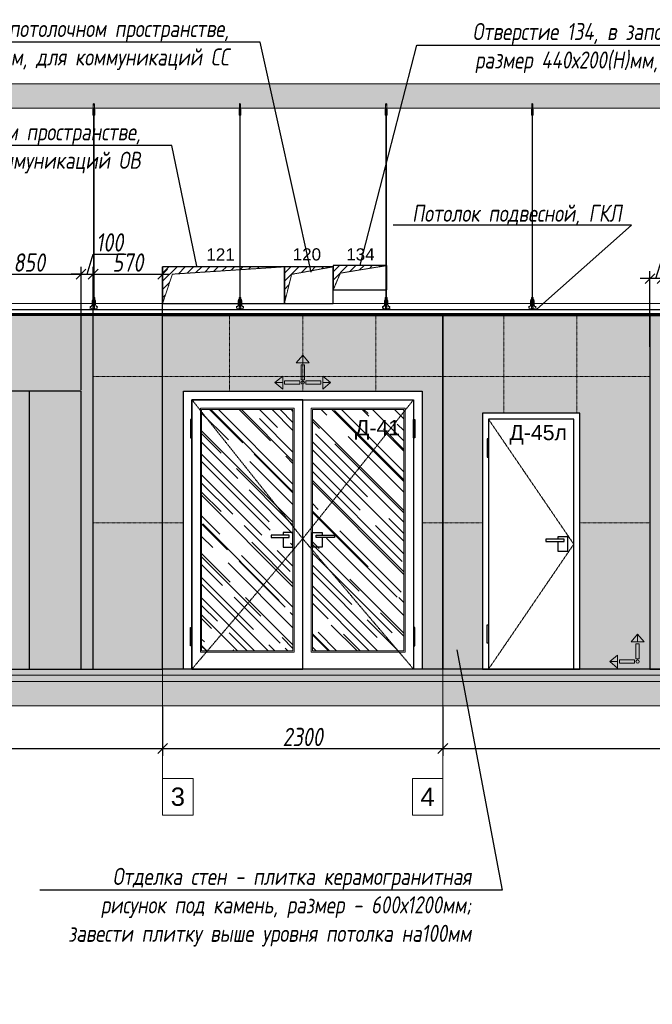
# Model space of a CAD drawing. Header units: millimetres. Extents: x -173851 to 481338, y -267897 to -21875.
# Tile 26 of 126: x -109449 to -104255, y -220842 to -212766. Entities that reach past the tile are written whole.
import ezdxf
from ezdxf import colors
from ezdxf.entities.mleader import LeaderData, LeaderLine
from ezdxf.math import Vec2, Vec3

# ---------------------------------------------------------------- set-up
doc = ezdxf.new("R2010")
doc.units = ezdxf.units.MM
doc.linetypes.add('( Hidden )', pattern=[0.375, 0.25, -0.125])
doc.linetypes.add('DASHDOT', pattern=[25.4, 12.7, -6.35, 0, -6.35])
doc.layers.get('Defpoints').update_dxf_attribs({"color": 31})
for name, color, linetype, lineweight in [('01 Остекление', 152, 'Continuous', 5), ('3_RC_Ceiling', 253, 'Continuous', 5), ('A-DETL-GENF', 7, 'Continuous', 5), ('dim_pot', 183, 'Continuous', 9), ('meb', 26, 'Continuous', 15)]:
    doc.layers.add(name, color=color, linetype=linetype, lineweight=lineweight)
for name, color, linetype, lineweight, true_color in [('dim_per', 7, 'Continuous', 9, 0x172e00), ('dim_razv', 7, 'DASHDOT', 9, 0x0d1b0d), ('pol', 7, 'Continuous', 15, 0x55666d)]:
    doc.layers.add(name, color=color, linetype=linetype, lineweight=lineweight, true_color=true_color)
doc.styles.add('fl_iso paper', font='isocpeur.ttf', dxfattribs={"width": 0.8, "oblique": 10})
doc.styles.get("Standard").update_dxf_attribs({"font": 'arial.ttf'})
doc.dimstyles.new('In tre 1_50', dxfattribs={"dimtxt": 150, "dimasz": 80, "dimexe": 60, "dimexo": 10, "dimgap": 20, "dimtad": 1, "dimdec": 0, "dimrnd": 5, "dimzin": 0, "dimdsep": 46, "dimtxsty": 'fl_iso paper', "dimblk": 'OBLIQUE', "dimcen": 0, "dimdle": 60, "dimadec": 0, "dimazin": 0, "dimtfac": 1, "dimtdec": 0, "dimtofl": 0, "dimtmove": 1, "dimatfit": 1, "dimfxl": 40, "dimtolj": 1, "dimtzin": 0, "dimarcsym": 1})

# ---------------------------------------------------------------- blocks, each defined once
blk = doc.blocks.new('*U533')
at = {"layer": '3_RC_Ceiling', "ltscale": 20}
for p, q in [((490274.8, -63924.6), (490274.8, -63984.5)), ((490279.8, -63919.6), (490279.8, -63938.8)), ((490284.8, -63924.6), (490284.8, -63984.5)), ((490272.3, -63976.9), (490277.8, -63976.9)), ((490272.3, -64005.4), (490277.8, -64005.4)), ((490284.8, -63962.7), (490274.8, -63962.7)), ((490284.8, -63984.5), (490274.8, -63984.5)), ((490277.8, -63963.9), (490277.8, -63984.5)), ((490277.8, -64012.1), (490277.8, -63971.4)), ((490277.9, -65491.9), (490277.8, -64018.4)), ((490281.8, -63963.9), (490281.8, -63984.5)), ((490281.8, -64012.1), (490281.8, -63971.4)), ((490281.8, -63976.9), (490287.3, -63976.9)), ((490281.8, -64005.4), (490287.3, -64005.4)), ((490281.9, -65491.9), (490281.8, -64018.4)), ((490277.9, -65511.1), (490277.9, -65482.6)), ((490281.9, -65511.1), (490281.9, -65482.6)), ((490272.4, -65524.1), (490277.9, -65524.1)), ((490272.4, -65552.6), (490277.9, -65552.6)), ((490285.6, -65568.8), (490274.1, -65568.8)), ((490277.9, -65570.9), (490277, -65570.9)), ((490277.4, -65574.8), (490277.3, -65570.9)), ((490277.9, -65559.3), (490277.9, -65518.6)), ((490277.9, -65582.5), (490277.9, -65566.3)), ((490281.9, -65559.4), (490281.9, -65518.6)), ((490281.9, -65524.1), (490287.4, -65524.1)), ((490281.9, -65552.6), (490287.4, -65552.6)), ((490281.9, -65582.5), (490281.9, -65566.3)), ((490282.8, -65570.9), (490281.9, -65570.9)), ((490282.4, -65574.8), (490282.4, -65570.9)), ((490274.1, -65586.8), (490274.1, -65597.8)), ((490274.1, -65597.8), (490274.1, -65604.3)), ((490276.5, -65574.8), (490276.5, -65571.4)), ((490277.9, -65575.3), (490277, -65575.3)), ((490277.9, -65574.8), (490277.4, -65574.8)), ((490282.4, -65574.8), (490281.9, -65574.8)), ((490282.8, -65575.3), (490281.9, -65575.3)), ((490283.3, -65574.8), (490283.3, -65571.4)), ((490285.6, -65586.8), (490285.6, -65597.8)), ((490285.6, -65597.8), (490285.6, -65604.3))]:
    blk.add_line(p, q, dxfattribs=at)
at = {"layer": '3_RC_Ceiling', "ltscale": 20, "elevation": -5.1}
blk.add_lwpolyline([(490272.3, -63966.2), (490272.3, -64016.9, 0.311691), (490287.3, -64016.9), (490287.3, -63966.2, 0.333333)], format="xyb", close=True, dxfattribs=at)
at = {"layer": '3_RC_Ceiling', "ltscale": 20}
for points in [[(490282, -63971.9, 0.15158), (490281.9, -63971.4, 0.106977), (490281.4, -63971, 0.07462), (490280.7, -63970.7, 0.061287), (490279.8, -63970.6, 0.061287), (490279, -63970.7, 0.07462), (490278.3, -63971, 0.106977), (490277.8, -63971.4, 0.15158), (490277.7, -63971.9, 0.156429), (490277.8, -63972.4, 0.106977)], [(490282, -64011.6, -0.15158), (490281.9, -64012.1, -0.106977), (490281.4, -64012.6, -0.07462), (490280.7, -64012.8, -0.061287), (490279.8, -64012.9, -0.061287), (490279, -64012.8, -0.07462), (490278.3, -64012.6, -0.106977), (490277.8, -64012.1, -0.15158), (490277.7, -64011.6, -0.156429), (490277.8, -64011.2, -0.106977)], [(490282, -63971.9, -0.164855), (490281.8, -63972.4, -0.106977)], [(490281.8, -64011.1, -0.164855), (490282, -64011.6, -0.15158)], [(490287.4, -65524.7, -0.160742), (490293.9, -65538), (490293.9, -65568.4, 0.196304), (490301, -65585.9, -0.186577), (490301.9, -65587.9, 0.403263), (490303.4, -65589.3), (490303.4, -65589.3, 0.315299), (490304.8, -65588.4), (490305, -65587.7, -0.253979), (490306.1, -65586.8, -0.113914), (490306.5, -65586.8, -0.349227), (490307.7, -65588.2), (490307.7, -65590.4, -0.065543), (490307.5, -65591.7), (490306.1, -65596.9, -0.339454), (490296.4, -65604.3), (490263.3, -65604.3, -0.339454), (490253.6, -65596.9), (490252.2, -65591.7, -0.065543), (490252, -65590.4), (490252, -65588.2, -0.349227), (490253.2, -65586.8, -0.113914), (490253.6, -65586.8, -0.253979), (490254.7, -65587.7), (490254.9, -65588.4, 0.315299), (490256.4, -65589.3), (490256.4, -65589.3, 0.403263), (490257.9, -65587.9, -0.186577), (490258.7, -65585.9, 0.196304), (490265.9, -65568.4), (490265.9, -65538, -0.160742), (490272.4, -65524.7)], [(490282, -65519.1, 0.15158), (490281.9, -65518.6, 0.106977), (490281.4, -65518.2, 0.07462), (490280.7, -65517.9, 0.061287), (490279.9, -65517.8, 0.061287), (490279, -65517.9, 0.07462), (490278.3, -65518.2, 0.106977), (490277.8, -65518.6, 0.15158), (490277.7, -65519.1, 0.156429), (490277.9, -65519.6, 0.106977)], [(490282, -65558.9, -0.15158), (490281.9, -65559.3, -0.106977), (490281.4, -65559.8, -0.07462), (490280.7, -65560.1, -0.061287), (490279.9, -65560.2, -0.061287), (490279, -65560.1, -0.07462), (490278.3, -65559.8, -0.106977), (490277.8, -65559.3, -0.15158), (490277.7, -65558.9, -0.156429), (490277.9, -65558.4, -0.106977)], [(490282, -65519.1, -0.164855), (490281.9, -65519.6, -0.106977)], [(490281.9, -65558.4, -0.164855), (490282, -65558.9, -0.15158)], [(490285.6, -65588.8), (490286.4, -65588.8, 0.414214), (490286.9, -65588.3), (490286.9, -65587.3, 0.414214), (490286.4, -65586.8), (490273.4, -65586.8, 0.414214), (490272.9, -65587.3), (490272.9, -65588.3, 0.414214), (490273.4, -65588.8), (490274.1, -65588.8)], [(490285.6, -65595.8), (490286.4, -65595.8, -0.414214), (490286.9, -65596.3), (490286.9, -65597.3, -0.414214), (490286.4, -65597.8), (490273.4, -65597.8, -0.414214), (490272.9, -65597.3), (490272.9, -65596.3, -0.414214), (490273.4, -65595.8), (490274.1, -65595.8)], [(490285.6, -65604.3), (490285.6, -65605.3, -0.414214), (490282.6, -65608.3), (490277.1, -65608.3, -0.414214), (490274.1, -65605.3), (490274.1, -65604.3)]]:
    blk.add_lwpolyline(points, format="xyb", dxfattribs=at)
blk.add_lwpolyline([(490272.4, -65513.4), (490272.4, -65564.2, 0.311691), (490287.4, -65564.2), (490287.4, -65513.4, 0.333333)], format="xyb", close=True, dxfattribs=at)
at = {"layer": '3_RC_Ceiling', "ltscale": 20, "flags": 128}
blk.add_lwpolyline([(490285.6, -65586.8, -0.414214), (490286.1, -65586.3), (490286.6, -65586.3), (490286.6, -65573.3), (490286.1, -65573.3, -0.414214), (490285.6, -65572.8), (490285.6, -65567.9), (490274.1, -65567.9), (490274.1, -65572.8, -0.414214), (490273.6, -65573.3), (490273.1, -65573.3), (490273.1, -65586.3), (490273.6, -65586.3, -0.414214), (490274.1, -65586.8)], format="xyb", dxfattribs=at)
at = {"layer": '3_RC_Ceiling', "ltscale": 20, "const_width": 2.22}
blk.add_lwpolyline([(490307.6, -65584.7, -1), (490312.1, -65584.7), (490312.1, -65586.3, -0.267949), (490311.4, -65587.5, 0.57735), (490311.4, -65589.9, -0.267949), (490312.1, -65591.1), (490312.1, -65593.7, -0.267949), (490311.4, -65594.9, 0.57735), (490311.4, -65597.3, -0.267949), (490312.1, -65598.5), (490312.1, -65601.2, -0.267949), (490311.4, -65602.4, 0.57735), (490311.4, -65604.8, -0.267949), (490312.1, -65606), (490312.1, -65608.8, -0.414214), (490310.7, -65610.2), (490304.5, -65610.2, -0.247529), (490303.3, -65609.6, 0.247529), (490302.2, -65609), (490298.3, -65609, 0.247529), (490297.1, -65609.6, -0.247529), (490296, -65610.2), (490282.3, -65610.2, -0.267949), (490281.1, -65609.5, 0.57735), (490278.7, -65609.5, -0.267949), (490277.5, -65610.2), (490263.7, -65610.2, -0.247529), (490262.6, -65609.6, 0.247529), (490261.4, -65609), (490257.6, -65609, 0.247529), (490256.4, -65609.6, -0.247529), (490255.3, -65610.2), (490249, -65610.2, -0.414214), (490247.6, -65608.8), (490247.6, -65606, -0.267949), (490248.3, -65604.8, 0.57735), (490248.3, -65602.4, -0.267949), (490247.6, -65601.2), (490247.6, -65598.5, -0.267949), (490248.3, -65597.3, 0.57735), (490248.3, -65594.9, -0.267949), (490247.6, -65593.7), (490247.6, -65591.1, -0.267949), (490248.3, -65589.9, 0.57735), (490248.3, -65587.5, -0.267949), (490247.6, -65586.3), (490247.6, -65584.7, -1), (490252.1, -65584.7, -1)], format="xyb", dxfattribs=at)
at = {"layer": '3_RC_Ceiling', "ltscale": 20}
for centre in [(490279.8, -63980.6), (490279.8, -64000.6), (490279.9, -65527.8), (490279.9, -65547.8)]:
    blk.add_circle(centre, 1.6, dxfattribs=at)
for centre, radius, start, end in [((490279.8, -63990.6), 2.8, 131.81165, 228.19115), ((490279.8, -63990.6), 2.8, 131.81165, 228.19115), ((490279.8, -63990.6), 2.8, 48.19102, 131.81165), ((490279.8, -63990.6), 2.8, 228.19115, 311.81178), ((490279.8, -63990.6), 2.8, 311.81178, 48.19102), ((490277, -65571.4), 0.5, 90.0014, 180.0014), ((490279.9, -65537.8), 2.8, 131.81165, 228.19115), ((490279.9, -65537.8), 2.8, 131.81165, 228.19115), ((490279.9, -65537.8), 2.8, 48.19102, 131.81165), ((490279.9, -65537.8), 2.8, 228.19115, 311.81178), ((490279.9, -65537.8), 2.8, 311.81178, 48.19102), ((490282.8, -65571.4), 0.5, 0.0014, 90.0014), ((490277, -65574.8), 0.5, 180.0014, 270.0014), ((490278.4, -65582.5), 0.531, 180.0014, 219.64067), ((490279.1, -65581.9), 1.44, 219.64067, 243.43635), ((490279.6, -65581), 2.48, 243.43635, 258.30048), ((490279.9, -65579.5), 3.99, 258.30048, 270.0014), ((490279.9, -65579.5), 3.99, 270.0014, 281.70232), ((490280.2, -65581), 2.48, 281.70232, 296.56645), ((490280.6, -65581.9), 1.44, 296.56645, 320.36213), ((490281.3, -65582.5), 0.531, 320.36213, 0.0014), ((490282.8, -65574.8), 0.5, 270.0014, 0.0014)]:
    blk.add_arc(centre, radius, start, end, dxfattribs=at)
blk = doc.blocks.new('*U514')
at = {"layer": '3_RC_Ceiling'}
blk.add_blockref('*U533', (-490279.9, 64657.8, 2.5), dxfattribs=at)
blk = doc.blocks.new('*U515')
at = {"color": 0, "linetype": 'ByBlock', "lineweight": -2, "transparency": 16777216}
for p in [(8400, 0), (9600, 0), (10800, 0), (12000, 0)]:
    blk.add_blockref('*U514', p, dxfattribs=at)
blk = doc.blocks.new('_Oblique')
at = {"color": 0, "linetype": 'ByBlock', "lineweight": -2}
blk.add_line((-0.5, -0.5), (0.5, 0.5), dxfattribs=at)
blk = doc.blocks.new('*D622')
at = {"layer": 'Defpoints', "color": 0, "linetype": 'ByBlock', "transparency": 16777216}
for p in [(-108275.2, -218393), (-115525.2, -218558.5), (-108275.2, -218744)]:
    blk.add_point(p, dxfattribs=at)
at = {"layer": 'dim_razv', "color": 0, "linetype": 'ByBlock', "lineweight": -2, "transparency": 16777216}
for p, q in [((-108275.2, -218403), (-108275.2, -218804)), ((-115525.2, -218568.5), (-115525.2, -218804)), ((-115585.2, -218744), (-108215.2, -218744))]:
    blk.add_line(p, q, dxfattribs=at)
at = {"layer": 'dim_razv', "color": 0, "linetype": 'ByBlock', "lineweight": -2, "transparency": 16777216, "xscale": 80, "yscale": 80, "zscale": 80, "rotation": 180}
blk.add_blockref('_Oblique', (-115525.2, -218744), dxfattribs=at)
at = {"layer": 'dim_razv', "color": 0, "linetype": 'ByBlock', "lineweight": -2, "transparency": 16777216, "xscale": 80, "yscale": 80, "zscale": 80}
blk.add_blockref('_Oblique', (-108275.2, -218744), dxfattribs=at)
at = {"layer": 'dim_razv', "color": 0, "linetype": 'ByBlock', "transparency": 16777216, "insert": (-111900.2, -218649), "char_height": 150, "attachment_point": 5, "style": 'fl_iso paper'}
blk.add_mtext('\\A1;7250', dxfattribs=at)
blk = doc.blocks.new('*D623')
at = {"layer": 'Defpoints', "color": 0, "linetype": 'ByBlock', "transparency": 16777216}
for p in [(-108275.2, -218393), (-105975.2, -218472.6), (-105975.2, -218744)]:
    blk.add_point(p, dxfattribs=at)
at = {"layer": 'dim_razv', "color": 0, "linetype": 'ByBlock', "lineweight": -2, "transparency": 16777216}
for p, q in [((-108275.2, -218403), (-108275.2, -218804)), ((-105975.2, -218482.6), (-105975.2, -218804)), ((-108335.2, -218744), (-105915.2, -218744))]:
    blk.add_line(p, q, dxfattribs=at)
at = {"layer": 'dim_razv', "color": 0, "linetype": 'ByBlock', "lineweight": -2, "transparency": 16777216, "xscale": 80, "yscale": 80, "zscale": 80, "rotation": 180}
blk.add_blockref('_Oblique', (-108275.2, -218744), dxfattribs=at)
at = {"layer": 'dim_razv', "color": 0, "linetype": 'ByBlock', "lineweight": -2, "transparency": 16777216, "xscale": 80, "yscale": 80, "zscale": 80}
blk.add_blockref('_Oblique', (-105975.2, -218744), dxfattribs=at)
at = {"layer": 'dim_razv', "color": 0, "linetype": 'ByBlock', "transparency": 16777216, "insert": (-107125.2, -218649), "char_height": 150, "attachment_point": 5, "style": 'fl_iso paper'}
blk.add_mtext('\\A1;2300', dxfattribs=at)
blk = doc.blocks.new('*D624')
at = {"layer": 'Defpoints', "color": 0, "linetype": 'ByBlock', "transparency": 16777216}
for p in [(-105975.2, -218393), (-98725.2, -218486.5), (-98725.2, -218744)]:
    blk.add_point(p, dxfattribs=at)
at = {"layer": 'dim_razv', "color": 0, "linetype": 'ByBlock', "lineweight": -2, "transparency": 16777216}
for p, q in [((-105975.2, -218403), (-105975.2, -218804)), ((-98725.2, -218496.5), (-98725.2, -218804)), ((-106035.2, -218744), (-98665.2, -218744))]:
    blk.add_line(p, q, dxfattribs=at)
at = {"layer": 'dim_razv', "color": 0, "linetype": 'ByBlock', "lineweight": -2, "transparency": 16777216, "xscale": 80, "yscale": 80, "zscale": 80, "rotation": 180}
blk.add_blockref('_Oblique', (-105975.2, -218744), dxfattribs=at)
at = {"layer": 'dim_razv', "color": 0, "linetype": 'ByBlock', "lineweight": -2, "transparency": 16777216, "xscale": 80, "yscale": 80, "zscale": 80}
blk.add_blockref('_Oblique', (-98725.2, -218744), dxfattribs=at)
at = {"layer": 'dim_razv', "color": 0, "linetype": 'ByBlock', "transparency": 16777216, "insert": (-102350.2, -218649), "char_height": 150, "attachment_point": 5, "style": 'fl_iso paper'}
blk.add_mtext('\\A1;7250', dxfattribs=at)
blk = doc.blocks.new('*D634')
at = {"layer": 'Defpoints', "color": 0, "linetype": 'ByBlock', "transparency": 16777216}
for p in [(-104275.2, -214890.2), (-104275.2, -215460.7), (-104175.2, -215813)]:
    blk.add_point(p, dxfattribs=at)
at = {"layer": 'dim_razv', "color": 0, "linetype": 'ByBlock', "lineweight": -2, "transparency": 16777216}
for p, q in [((-104225.2, -214890.2), (-104175.7, -214725.2)), ((-104175.7, -214725.2), (-103905.3, -214725.2)), ((-104275.2, -215450.7), (-104275.2, -214830.2)), ((-104175.2, -215803), (-104175.2, -214830.2)), ((-104275.2, -214890.2), (-104355.2, -214890.2)), ((-104175.2, -214890.2), (-104275.2, -214890.2)), ((-104175.2, -214890.2), (-104095.2, -214890.2))]:
    blk.add_line(p, q, dxfattribs=at)
at = {"layer": 'dim_razv', "color": 0, "linetype": 'ByBlock', "lineweight": -2, "transparency": 16777216, "xscale": 80, "yscale": 80, "zscale": 80}
blk.add_blockref('_Oblique', (-104275.2, -214890.2), dxfattribs=at)
at = {"layer": 'dim_razv', "color": 0, "linetype": 'ByBlock', "lineweight": -2, "transparency": 16777216, "xscale": 80, "yscale": 80, "zscale": 80, "rotation": 180}
blk.add_blockref('_Oblique', (-104175.2, -214890.2), dxfattribs=at)
at = {"layer": 'dim_razv', "color": 0, "linetype": 'ByBlock', "transparency": 16777216, "insert": (-104040.5, -214630.2), "char_height": 150, "attachment_point": 5, "style": 'fl_iso paper'}
blk.add_mtext('\\A1;100', dxfattribs=at)
blk = doc.blocks.new('*D648')
at = {"layer": 'Defpoints', "color": 0, "linetype": 'ByBlock', "transparency": 16777216}
for p in [(-108945.2, -214853.2), (-109795.2, -215813), (-108945.2, -215813)]:
    blk.add_point(p, dxfattribs=at)
at = {"layer": 'dim_razv', "color": 0, "linetype": 'ByBlock', "lineweight": -2, "transparency": 16777216}
for p, q in [((-109795.2, -215803), (-109795.2, -214793.2)), ((-108945.2, -215803), (-108945.2, -214793.2)), ((-109855.2, -214853.2), (-108885.2, -214853.2))]:
    blk.add_line(p, q, dxfattribs=at)
at = {"layer": 'dim_razv', "color": 0, "linetype": 'ByBlock', "lineweight": -2, "transparency": 16777216, "xscale": 80, "yscale": 80, "zscale": 80, "rotation": 180}
blk.add_blockref('_Oblique', (-109795.2, -214853.2), dxfattribs=at)
at = {"layer": 'dim_razv', "color": 0, "linetype": 'ByBlock', "lineweight": -2, "transparency": 16777216, "xscale": 80, "yscale": 80, "zscale": 80}
blk.add_blockref('_Oblique', (-108945.2, -214853.2), dxfattribs=at)
at = {"layer": 'dim_razv', "color": 0, "linetype": 'ByBlock', "transparency": 16777216, "insert": (-109370.2, -214758.2), "char_height": 150, "attachment_point": 5, "style": 'fl_iso paper'}
blk.add_mtext('\\A1;850', dxfattribs=at)
blk = doc.blocks.new('*D649')
at = {"layer": 'Defpoints', "color": 0, "linetype": 'ByBlock', "transparency": 16777216}
for p in [(-108845.2, -214853.2), (-108845.2, -215573.9), (-108945.2, -215813)]:
    blk.add_point(p, dxfattribs=at)
at = {"layer": 'dim_razv', "color": 0, "linetype": 'ByBlock', "lineweight": -2, "transparency": 16777216}
for p, q in [((-108895.2, -214853.2), (-108845.7, -214688.2)), ((-108845.7, -214688.2), (-108575.3, -214688.2)), ((-108945.2, -215803), (-108945.2, -214793.2)), ((-108845.2, -215563.9), (-108845.2, -214793.2)), ((-108945.2, -214853.2), (-109025.2, -214853.2)), ((-108945.2, -214853.2), (-108845.2, -214853.2)), ((-108845.2, -214853.2), (-108765.2, -214853.2))]:
    blk.add_line(p, q, dxfattribs=at)
at = {"layer": 'dim_razv', "color": 0, "linetype": 'ByBlock', "lineweight": -2, "transparency": 16777216, "xscale": 80, "yscale": 80, "zscale": 80}
blk.add_blockref('_Oblique', (-108945.2, -214853.2), dxfattribs=at)
at = {"layer": 'dim_razv', "color": 0, "linetype": 'ByBlock', "lineweight": -2, "transparency": 16777216, "xscale": 80, "yscale": 80, "zscale": 80, "rotation": 180}
blk.add_blockref('_Oblique', (-108845.2, -214853.2), dxfattribs=at)
at = {"layer": 'dim_razv', "color": 0, "linetype": 'ByBlock', "transparency": 16777216, "insert": (-108710.5, -214593.2), "char_height": 150, "attachment_point": 5, "style": 'fl_iso paper'}
blk.add_mtext('\\A1;100', dxfattribs=at)
blk = doc.blocks.new('*D650')
at = {"layer": 'Defpoints', "color": 0, "linetype": 'ByBlock', "transparency": 16777216}
for p in [(-108275.2, -214853.2), (-108275.2, -215501.9), (-108845.2, -215573.9)]:
    blk.add_point(p, dxfattribs=at)
at = {"layer": 'dim_razv', "color": 0, "linetype": 'ByBlock', "lineweight": -2, "transparency": 16777216}
for p, q in [((-108845.2, -215563.9), (-108845.2, -214793.2)), ((-108275.2, -215491.9), (-108275.2, -214793.2)), ((-108905.2, -214853.2), (-108215.2, -214853.2))]:
    blk.add_line(p, q, dxfattribs=at)
at = {"layer": 'dim_razv', "color": 0, "linetype": 'ByBlock', "lineweight": -2, "transparency": 16777216, "xscale": 80, "yscale": 80, "zscale": 80, "rotation": 180}
blk.add_blockref('_Oblique', (-108845.2, -214853.2), dxfattribs=at)
at = {"layer": 'dim_razv', "color": 0, "linetype": 'ByBlock', "lineweight": -2, "transparency": 16777216, "xscale": 80, "yscale": 80, "zscale": 80}
blk.add_blockref('_Oblique', (-108275.2, -214853.2), dxfattribs=at)
at = {"layer": 'dim_razv', "color": 0, "linetype": 'ByBlock', "transparency": 16777216, "insert": (-108560.2, -214758.2), "char_height": 150, "attachment_point": 5, "style": 'fl_iso paper'}
blk.add_mtext('\\A1;570', dxfattribs=at)
blk = doc.blocks.new('1')
at = {"layer": 'pol', "linetype": 'ByBlock'}
h = blk.add_hatch(color=1, dxfattribs=at)
h.paths.add_polyline_path([(35776.4, 73135.4), (35803.1, 73135.4), (35803.1, 73259), (35776.4, 73259)])
h.paths.add_polyline_path([(35789.8, 73274.6), (35843.2, 73274.6), (35789.8, 73338.2)])
h.paths.add_polyline_path([(35789.8, 73274.6), (35736.3, 73274.6), (35789.8, 73338.2)])
edge = h.paths.add_edge_path()
edge.add_arc((35789.8, 73110.5), 13.4, 0, 360)
h = blk.add_hatch(color=1, dxfattribs=at)
h.paths.add_polyline_path([(35813.3, 73097.1), (35813.3, 73123.9), (35936.9, 73123.9), (35936.9, 73097.1)])
h.paths.add_polyline_path([(35952.5, 73110.5), (35952.5, 73164), (36016.1, 73110.5)])
h.paths.add_polyline_path([(35952.5, 73110.5), (35952.5, 73057), (36016.1, 73110.5)])
at = {"layer": 'pol', "color": 1, "linetype": 'ByBlock'}
for points in [[(35789.8, 73274.6), (35736.3, 73274.6), (35789.8, 73338.2), (35789.8, 73274.6)], [(35789.8, 73274.6), (35843.2, 73274.6), (35789.8, 73338.2), (35789.8, 73274.6)], [(35952.5, 73110.5), (35952.5, 73164), (36016.1, 73110.5), (35952.5, 73110.5)], [(35952.5, 73110.5), (35952.5, 73057), (36016.1, 73110.5), (35952.5, 73110.5)]]:
    blk.add_lwpolyline(points, dxfattribs=at)
for points in [[(35776.4, 73135.4), (35803.1, 73135.4), (35803.1, 73259), (35776.4, 73259)], [(35813.3, 73097.1), (35813.3, 73123.9), (35936.9, 73123.9), (35936.9, 73097.1)]]:
    blk.add_lwpolyline(points, close=True, dxfattribs=at)
blk.add_circle((35789.8, 73110.5), 13.4, dxfattribs=at)

msp = doc.modelspace()

# ---------------------------------------------------------------- hatches: boundary and pattern name
at = {"linetype": '( Hidden )', "lineweight": 13, "ltscale": 1000}
h = msp.add_hatch(dxfattribs=at)
h.set_pattern_fill('ANSI31', color=253, scale=15)
h.set_pattern_definition([(45, (-276898.025, -18756.63), (-33.6759605, 33.6759605), [])])
h.paths.add_polyline_path([(-108275.2, -215093), (-108275.2, -214793), (-107275.2, -214793), (-108195.3, -214853.5)])
h = msp.add_hatch(dxfattribs=at)
h.set_pattern_fill('ANSI31', color=253, scale=15)
h.set_pattern_definition([(45, (-275898.025, -18756.63), (-33.6759605, 33.6759605), [])])
h.paths.add_polyline_path([(-107275.2, -215093), (-107275.2, -214793), (-106875.2, -214793), (-107216.5, -214854.9)])
h = msp.add_hatch(dxfattribs=at)
h.set_pattern_fill('ANSI31', color=253, scale=15)
h.set_pattern_definition([(45, (-275498.025, -18746.63), (-33.6759605, 33.6759605), [])])
h.paths.add_polyline_path([(-106875.2, -214983), (-106875.2, -214783), (-106435.2, -214783), (-106816.5, -214844.9)])
at = {"layer": '01 Остекление', "linetype": 'ByBlock', "transparency": 33554585}
h = msp.add_hatch(dxfattribs=at)
h.set_pattern_fill('AR-RROOF', color=256, scale=7, angle=-45, style=0)
h.set_pattern_definition([(315, (-405031.66, -6566.66), (402.31547, -150.8683), [2667, -355.6, 889, -177.8]), (315, (-404801.6, -6671), (41.48878, 292.93595), [533.4, -58.674, 1066.8, -133.35]), (315, (-404861.94, -6522.66), (737.997448, -569.527843), [1422.4, -248.92, 711.2, -177.8])])
h.paths.add_polyline_path([(-107045.2, -215963), (-106295.2, -215963), (-106295.2, -217943), (-107045.2, -217943)])
h.paths.add_polyline_path([(-107205.2, -215963), (-107955.2, -215963), (-107955.2, -217943), (-107205.2, -217943)])
at = {"layer": 'A-DETL-GENF'}
h = msp.add_hatch(dxfattribs=at)
h.set_pattern_fill('ANSI35', color=256, scale=20, style=0)
h.set_pattern_definition([(45, (-238381.08, -221132.36), (-89.80256, 89.80256), []), (45, (-238291.28, -221132.36), (-89.80256, 89.80256), [158.75, -31.75, 0, -31.75])])
h.paths.add_polyline_path([(-118306.9, -213493), (-98241.2, -213493), (-98241.2, -213293), (-118306.9, -213293)])
h = msp.add_hatch(dxfattribs=at)
h.set_pattern_fill('AR-CONC', color=256, style=0)
h.set_pattern_definition([(50, (-238381.08, -225934.18), (182.18467, -15.93909), [19.05, -209.55]), (355, (-238381.08, -225934.18), (-35.24342, 191.05685), [15.24, -167.64058]), (100.45144, (-238365.9, -225935.51), (146.94125, 175.11775), [16.19, -178.09024]), (46.1842, (-238381.08, -225883.38), (271.07904, -42.04233), [28.575, -314.325]), (96.63556, (-238358.5, -225886.89), (237.40413, 247.4261), [24.285, -267.1356]), (351.18415, (-238381.08, -225883.38), (237.40413, 247.4261), [22.85997, -251.45973]), (21, (-238355.68, -225896.08), (151.61439, -102.2652), [19.05, -209.55]), (326, (-238355.68, -225896.08), (61.80203, 184.18797), [15.24, -167.64]), (71.45144, (-238343.04, -225904.6), (213.41642, 81.92277), [16.19, -178.08994]), (37.5, (-238381.08, -225934.18), (3.088603, 84.55504), [0, -165.608, 0, -170.18, 0, -168.275]), (7.5, (-238381.08, -225934.18), (66.81966, 100.180575), [0, -97.028, 0, -161.798, 0, -64.135]), (327.5, (-238437.72, -225934.18), (135.590595, -5.728744), [0, -63.5, 0, -198.12, 0, -262.89]), (317.5, (-238463.12, -225934.18), (148.12918, 25.42649), [0, -82.55, 0, -131.572, 0, -186.69])])
h.paths.add_polyline_path([(-118306.9, -218143), (-98241.2, -218143), (-98241.2, -218093), (-118306.9, -218093)])
h = msp.add_hatch(dxfattribs=at)
h.set_pattern_fill('ANSI35', color=256, scale=10, style=0)
h.set_pattern_definition([(45, (-238381.08, -225934.18), (-44.90128, 44.90128), []), (45, (-238336.177, -225934.18), (-44.90128, 44.90128), [79.375, -15.875, 0, -15.875])])
h.paths.add_polyline_path([(-98241.2, -218193), (-118306.9, -218193), (-118306.9, -218143), (-98241.2, -218143)])
h = msp.add_hatch(dxfattribs=at)
h.set_pattern_fill('ANSI35', color=256, scale=20, style=0)
h.set_pattern_definition([(45, (-238381.08, -225934.18), (-89.80256, 89.80256), []), (45, (-238291.28, -225934.18), (-89.80256, 89.80256), [158.75, -31.75, 0, -31.75])])
h.paths.add_polyline_path([(-118306.9, -218393), (-98241.2, -218393), (-98241.2, -218193), (-118306.9, -218193)])
at = {"layer": 'dim_pot', "linetype": 'ByBlock', "true_color": 0x878581}
h = msp.add_hatch(color=252, dxfattribs=at)
h.dxf.hatch_style = 1
h.paths.add_polyline_path([(-112985.2, -218093), (-114035.2, -218093), (-114035.2, -215193), (-112985.2, -215193)])
h.paths.add_polyline_path([(-110915.2, -215193), (-111965.2, -215193), (-111965.2, -218093), (-110915.2, -218093)])
h.paths.add_polyline_path([(-109895.2, -218093), (-108845.2, -218093), (-108845.2, -215193), (-109895.2, -215193)])
h.paths.add_polyline_path([(-104275.2, -218093), (-102875.2, -218093), (-102875.2, -215193), (-104275.2, -215193)])
h.paths.add_polyline_path([(-101375.2, -215193), (-99975.2, -215193), (-99975.2, -218093), (-101375.2, -218093)])
at = {"layer": 'dim_razv', "true_color": 0xffffff, "transparency": 33554687}
h = msp.add_hatch(dxfattribs=at)
h.set_pattern_fill('AR-SAND', scale=3, angle=315)
h.paths.add_polyline_path([(-117655.2, -215813), (-115695.2, -215813), (-115695.2, -218093), (-117655.2, -218093)], flags=16)
h.paths.add_polyline_path([(-115525.2, -218093), (-108275.2, -218093), (-108275.2, -215193), (-115525.2, -215193)])
h.paths.add_polyline_path([(-117825.2, -218093), (-115525.2, -218093), (-115525.2, -215193), (-117825.2, -215193)])
h.paths.add_polyline_path([(-112985.2, -218093), (-114035.2, -218093), (-114035.2, -215193), (-112985.2, -215193)], flags=17)
h.paths.add_polyline_path([(-112382.7, -215193), (-112582.7, -215193), (-112582.7, -218093), (-112382.7, -218093)], flags=16)
h.paths.add_polyline_path([(-110915.2, -215193), (-111965.2, -215193), (-111965.2, -218093), (-110915.2, -218093)], flags=16)
h.paths.add_polyline_path([(-109895.2, -218093), (-108845.2, -218093), (-108845.2, -215193), (-109895.2, -215193)], flags=17)
h.paths.add_polyline_path([(-108105.2, -215813), (-106145.2, -215813), (-106145.2, -218093), (-108105.2, -218093)], flags=16)
h.paths.add_polyline_path([(-105975.2, -218093), (-105875.2, -218093), (-105875.2, -215193), (-105975.2, -215193)])
h.paths.add_polyline_path([(-105875.2, -215193), (-105875.2, -218093)], flags=17)
h.paths.add_polyline_path([(-108275.2, -215193), (-105975.2, -215193), (-105975.2, -218093), (-108275.2, -218093)])
h.paths.add_polyline_path([(-104625.2, -218093), (-98725.2, -218093), (-98725.2, -215193), (-104625.2, -215193)])
h.paths.add_polyline_path([(-104625.2, -215193), (-104625.2, -218093)], flags=17)
h.paths.add_polyline_path([(-104275.2, -218093), (-102875.2, -218093), (-102875.2, -215193), (-104275.2, -215193)], flags=17)
h.paths.add_polyline_path([(-102025.2, -218093), (-101375.2, -218093), (-101375.2, -215193), (-102025.2, -215193)], flags=17)
h.paths.add_polyline_path([(-102875.2, -215193), (-102225.2, -215193), (-102225.2, -218093), (-102875.2, -218093)], flags=16)
h.paths.add_polyline_path([(-102225.2, -218093), (-102025.2, -218093), (-102025.2, -215193), (-102225.2, -215193)], flags=17)
h.paths.add_polyline_path([(-101375.2, -215193), (-99975.2, -215193), (-99975.2, -218093), (-101375.2, -218093)], flags=16)
h.paths.add_polyline_path([(-104850.2, -215993), (-104850.2, -218093), (-104625.2, -218093), (-104625.2, -215193), (-105875.2, -215193), (-105875.2, -218093), (-105650.2, -218093), (-105650.2, -215993)])

# ---------------------------------------------------------------- linework, layer by layer
at = {"lineweight": 13}
for points in [[(-118306.9, -213493), (-98241.2, -213493), (-98241.2, -213293), (-118306.9, -213293)], [(-105650.2, -218093), (-104850.2, -218093), (-104850.2, -215993), (-105650.2, -215993)], [(-118306.9, -218143), (-98241.2, -218143), (-98241.2, -218093), (-118306.9, -218093)], [(-98241.2, -218193), (-118306.9, -218193), (-118306.9, -218143), (-98241.2, -218143)], [(-118306.9, -218393), (-98241.2, -218393), (-98241.2, -218193), (-118306.9, -218193)]]:
    msp.add_lwpolyline(points, close=True, dxfattribs=at)
at = {"linetype": 'ByBlock'}
for points in [[(-108275.2, -215093), (-107275.2, -215093), (-107275.2, -214793), (-108275.2, -214793)], [(-107275.2, -215093), (-106875.2, -215093), (-106875.2, -214793), (-107275.2, -214793)], [(-106875.2, -214983), (-106435.2, -214983), (-106435.2, -214783), (-106875.2, -214783)], [(-117825.2, -215143), (-98725.2, -215143), (-98725.2, -215178), (-117825.2, -215178)], [(-98725.2, -215193), (-117825.2, -215193), (-117825.2, -215178), (-98725.2, -215178)], [(-115525.2, -218093), (-108275.2, -218093), (-108275.2, -215193), (-115525.2, -215193)], [(-109895.2, -218093), (-108845.2, -218093), (-108845.2, -215193), (-109895.2, -215193)], [(-108275.2, -215193), (-105975.2, -215193), (-105975.2, -218093), (-108275.2, -218093)], [(-105975.2, -215193), (-98725.2, -215193), (-98725.2, -218093), (-105975.2, -218093)], [(-104275.2, -218093), (-102875.2, -218093), (-102875.2, -215193), (-104275.2, -215193)], [(-109795.2, -218093), (-108945.2, -218093), (-108945.2, -215813), (-109795.2, -215813)], [(-108105.2, -215813), (-106145.2, -215813), (-106145.2, -218093), (-108105.2, -218093)], [(-107125.2, -215883), (-108035.2, -215883), (-108035.2, -218093), (-107125.2, -218093)], [(-108035.2, -215883), (-106215.2, -215883), (-106215.2, -218093), (-108035.2, -218093)], [(-107125.2, -215883), (-106215.2, -215883), (-106215.2, -218093), (-107125.2, -218093)], [(-104850.2, -215993), (-105650.2, -215993), (-105650.2, -218093), (-104850.2, -218093)], [(-108035.2, -216045.3), (-108045.2, -216045.3), (-108045.2, -216195.3), (-108035.2, -216195.3)], [(-106215.2, -216045.3), (-106205.2, -216045.3), (-106205.2, -216195.3), (-106215.2, -216195.3)], [(-104900.2, -216043), (-105600.2, -216043), (-105600.2, -218093), (-104900.2, -218093)], [(-105600.2, -216205.3), (-105610.2, -216205.3), (-105610.2, -216355.3), (-105600.2, -216355.3)], [(-107235.2, -216993), (-107385.2, -216993), (-107385.2, -217013), (-107235.2, -217013)], [(-107015.2, -216993), (-106865.2, -216993), (-106865.2, -217013), (-107015.2, -217013)], [(-104980.2, -217026.4), (-105130.2, -217026.4), (-105130.2, -217046.4), (-104980.2, -217046.4)], [(-108035.2, -217900.6), (-108045.2, -217900.6), (-108045.2, -217750.6), (-108035.2, -217750.6)], [(-106215.2, -217900.6), (-106205.2, -217900.6), (-106205.2, -217750.6), (-106215.2, -217750.6)], [(-105600.2, -217880.6), (-105610.2, -217880.6), (-105610.2, -217730.6), (-105600.2, -217730.6)]]:
    msp.add_lwpolyline(points, close=True, dxfattribs=at)
at = {"color": 253, "linetype": '( Hidden )', "lineweight": 13, "ltscale": 15}
for points in [[(-108275.2, -215093), (-108275.2, -214793), (-107275.2, -214793), (-108195.3, -214853.5)], [(-107275.2, -215093), (-107275.2, -214793), (-106875.2, -214793), (-107216.5, -214854.9)], [(-106875.2, -214983), (-106875.2, -214783), (-106435.2, -214783), (-106816.5, -214844.9)], [(-117825.2, -215143), (-98725.2, -215143), (-98725.2, -215093), (-117825.2, -215093)]]:
    msp.add_lwpolyline(points, close=True, dxfattribs=at)
at = {"linetype": 'ByBlock'}
for points in [[(-109370.2, -215813), (-109370.2, -218093)], [(-107285.2, -217013), (-107285.2, -217093), (-107205.2, -217093), (-107205.2, -216973), (-107285.2, -216973), (-107285.2, -216993)], [(-106965.2, -217013), (-106965.2, -217093), (-107045.2, -217093), (-107045.2, -216973), (-106965.2, -216973), (-106965.2, -216993)], [(-105030.2, -217046.4), (-105030.2, -217126.4), (-104950.2, -217126.4), (-104950.2, -217006.4), (-105030.2, -217006.4), (-105030.2, -217026.4)]]:
    msp.add_lwpolyline(points, dxfattribs=at)
at = {"color": 253, "linetype": '( Hidden )', "lineweight": 13, "ltscale": 15}
for points in [[(-108035.2, -215883), (-107125.2, -217023), (-108035.2, -218093)], [(-106215.2, -215883), (-107125.2, -217023), (-106215.2, -218093)], [(-105600.2, -216043), (-104900.2, -217068), (-105600.2, -218093)]]:
    msp.add_lwpolyline(points, dxfattribs=at)
at = {"layer": '01 Остекление', "color": 252, "linetype": 'ByBlock', "transparency": 33554687}
for points in [[(-107195.2, -215953), (-107965.2, -215953), (-107965.2, -217953), (-107195.2, -217953)], [(-107205.2, -215963), (-107955.2, -215963), (-107955.2, -217943), (-107205.2, -217943)], [(-107055.2, -215953), (-106285.2, -215953), (-106285.2, -217953), (-107055.2, -217953)], [(-107045.2, -215963), (-106295.2, -215963), (-106295.2, -217943), (-107045.2, -217943)]]:
    msp.add_lwpolyline(points, close=True, dxfattribs=at)
at = {"layer": 'dim_razv', "color": 253, "ltscale": 0.3, "transparency": 33554687}
for points in [[(-107725.2, -215813), (-107725.2, -215193)], [(-107125.2, -215813), (-107125.2, -215193)], [(-106525.2, -215813), (-106525.2, -215193)], [(-105475.2, -215993), (-105475.2, -215193)], [(-104875.2, -215993), (-104875.2, -215193)], [(-108845.2, -215693), (-104275.2, -215693)], [(-108845.2, -216893), (-108105.2, -216893)], [(-106145.2, -216893), (-105650.2, -216893)], [(-104850.2, -216893), (-104275.2, -216893)]]:
    msp.add_lwpolyline(points, dxfattribs=at)
at = {"layer": 'meb', "color": 10}
for points in [[(-108275.2, -217985.7), (-108275.2, -219289.9)], [(-105975.2, -217985.7), (-105975.2, -219289.9)]]:
    msp.add_lwpolyline(points, dxfattribs=at)
for points in [[(-108275.2, -219289.9), (-108025.2, -219289.9), (-108025.2, -218989.9), (-108275.2, -218989.9)], [(-106225.2, -219289.9), (-105975.2, -219289.9), (-105975.2, -218989.9), (-106225.2, -218989.9)]]:
    msp.add_lwpolyline(points, close=True, dxfattribs=at)

# ---------------------------------------------------------------- block references
at = {"linetype": 'ByBlock'}
msp.add_blockref('*U515', (-117240.3, -214190.5, -2.5), dxfattribs=at)
for p, xscale, rotation in [((-34014.7, -251312.7), 0.9938708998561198, 89.99999999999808), ((-180235.7, -251312.7), -0.9938708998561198, 270.0000000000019), ((-31265.5, -253601.4), 0.9938708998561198, 89.99999999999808)]:
    msp.add_blockref('1', p, dxfattribs=dict(at, xscale=xscale, rotation=rotation))

# ---------------------------------------------------------------- texts
at = {"color": 252, "linetype": 'ByBlock', "insert": (-106510.7, -216130.2), "char_height": 125, "attachment_point": 5}
msp.add_mtext_dynamic_manual_height_columns('Д-41', width=219.763, gutter_width=12.5, heights=[0], dxfattribs=at)
at = {"linetype": 'ByBlock', "insert": (-105192.2, -216170.2), "char_height": 125, "attachment_point": 5}
msp.add_mtext_dynamic_manual_height_columns('Д-45л', width=726.14, gutter_width=12.5, heights=[0], dxfattribs=at)
at = {"layer": 'Defpoints', "lineweight": 13, "char_height": 100, "attachment_point": 5}
for s, insert in [('121', (-107799.6, -214692)), ('120', (-107091.1, -214692)), ('134', (-106651.2, -214692))]:
    msp.add_mtext_dynamic_manual_height_columns(s, width=219.763, gutter_width=12.5, heights=[0], dxfattribs=dict(at, insert=insert))
at = {"layer": 'meb', "color": 10, "char_height": 150, "attachment_point": 5}
for s, insert in [('3', (-108150.2, -219139.9)), ('4', (-106100.2, -219139.9))]:
    msp.add_mtext_dynamic_manual_height_columns(s, width=165.776, gutter_width=12.5, heights=[0], dxfattribs=dict(at, insert=insert))

# ---------------------------------------------------------------- dimensions: what is measured, and where the dimension line sits
at = {"layer": 'dim_razv', "linetype": 'ByBlock'}
for base, p1, p2, picture, middle in [((-108845.2, -214853.2), (-108945.2, -215813), (-108845.2, -215573.9), '*D649', (-108825.7, -214593.2)), ((-104275.2, -214890.2), (-104175.2, -215813), (-104275.2, -215460.7), '*D634', (-104155.7, -214630.2)), ((-108945.2, -214853.2), (-109795.2, -215813), (-108945.2, -215813), '*D648', (-109370.2, -214758.2)), ((-108275.2, -214853.2), (-108845.2, -215573.9), (-108275.2, -215501.9), '*D650', (-108560.2, -214758.2)), ((-108275.2, -218744), (-115525.2, -218558.5), (-108275.2, -218393), '*D622', (-111900.2, -218649)), ((-105975.2, -218744), (-108275.2, -218393), (-105975.2, -218472.6), '*D623', (-107125.2, -218649)), ((-98725.2, -218744), (-105975.2, -218393), (-98725.2, -218486.5), '*D624', (-102350.2, -218649))]:
    dim = msp.add_linear_dim(base=base, p1=p1, p2=p2, dimstyle='In tre 1_50', dxfattribs=at)
    dim.commit()
    dim.dimension.update_dxf_attribs({"geometry": picture, "text_midpoint": middle})

# ---------------------------------------------------------------- leaders
at = {"layer": 'dim_per', "linetype": 'ByBlock'}
ml = msp.add_multileader_mtext('Standard', dxfattribs=at)
ml.set_content('Отверстие 120, в запотолочном пространстве,\\Pразмер 400х300(Н)мм, для коммуникаций СС', color=256, style='fl_iso paper')
ml.set_leader_properties()
ml.build(insert=Vec2(0, 0))
ml.multileader.update_dxf_attribs({"text_left_attachment_type": 6, "text_right_attachment_type": 6, "dogleg_length": 252.8})
ctx = ml.context
ctx.base_point, ctx.char_height, ctx.plane_origin = Vec3(-111129.5, -212950.9), 140, Vec3(-108616.9, -210777.7)
ctx.left_attachment, ctx.right_attachment, ctx.text_align_type = 6, 6, 2
notes = []
notes.append((ctx, [(1, (1, 1, 0), (-107475.4, -212950.9), (-1, 0), 252.8, [(0, [(-107055.9, -214841.5)], 0, [])])]))
ctx.mtext.insert, ctx.mtext.width, ctx.mtext.alignment, ctx.mtext.flow_direction = Vec3(-107730.2, -212768.9), 4748.119, 3, 5
ml = msp.add_multileader_mtext('Standard', dxfattribs=at)
ml.set_content('Отверстие 134, в запотолочном пространстве,\\Pразмер 440х200(Н)мм, для коммуникаций ОВ', color=256, style='fl_iso paper')
ml.set_leader_properties()
ml.build(insert=Vec2(0, 0))
ml.multileader.update_dxf_attribs({"text_left_attachment_type": 6, "text_right_attachment_type": 6, "dogleg_length": 252.8})
ctx = ml.context
ctx.base_point, ctx.char_height, ctx.plane_origin = Vec3(-105934.4, -212975.6), 140, Vec3(-108216.2, -210719.1)
ctx.left_attachment, ctx.right_attachment, ctx.text_align_type = 6, 6, 2
notes.append((ctx, [(0, (1, 1, 0), (-106187.1, -212975.6), (1, 0), 252.8, [(0, [(-106655.2, -214783)], 0, [])])]))
ctx.mtext.insert, ctx.mtext.width, ctx.mtext.alignment, ctx.mtext.flow_direction = Vec3(-102523.9, -212793.6), 4748.119, 3, 5
ml = msp.add_multileader_mtext('Standard', dxfattribs=at)
ml.set_content('Отверстие 121, в запотолочном пространстве,\\Pразмер 1000х300(Н)мм, для коммуникаций ОВ', color=256, style='fl_iso paper')
ml.set_leader_properties()
ml.build(insert=Vec2(0, 0))
ml.multileader.update_dxf_attribs({"text_left_attachment_type": 6, "text_right_attachment_type": 6, "dogleg_length": 252.8})
ctx = ml.context
ctx.base_point, ctx.char_height, ctx.plane_origin = Vec3(-111832.5, -213798.1), 140, Vec3(-109289.5, -210777.7)
ctx.left_attachment, ctx.right_attachment, ctx.text_align_type = 6, 6, 2
notes.append((ctx, [(1, (1, 1, 0), (-108200.8, -213798.1), (-1, 0), 252.8, [(0, [(-107994, -214793)], 0, [])])]))
ctx.mtext.insert, ctx.mtext.width, ctx.mtext.alignment, ctx.mtext.flow_direction = Vec3(-108455.6, -213616.1), 4748.119, 3, 5
ml = msp.add_multileader_mtext('Standard', dxfattribs=at)
ml.set_content('Потолок подвесной, ГКЛ', color=256, style='fl_iso paper')
ml.set_leader_properties()
ml.build(insert=Vec2(0, 0))
ml.multileader.update_dxf_attribs({"text_left_attachment_type": 6, "text_right_attachment_type": 6, "dogleg_length": 252.8})
ctx = ml.context
ctx.base_point, ctx.char_height, ctx.plane_origin = Vec3(-106246.5, -214451.9), 140, Vec3(-99278.7, -212244.1)
ctx.left_attachment, ctx.right_attachment, ctx.text_align_type = 6, 6, 2
notes.append((ctx, [(1, (1, 1, 0), (-104426.4, -214451.9), (-1, 0), 78.6, [(0, [(-105205.4, -215143)], 0, [])])]))
ctx.mtext.insert, ctx.mtext.alignment, ctx.mtext.flow_direction = Vec3(-104507, -214283.9), 3, 5
ml = msp.add_multileader_mtext('Standard', dxfattribs=at)
ml.set_content('Отделка стен - плитка керамогранитная\\Pрисунок под камень, размер - 600х1200мм;\\Pзавести плитку выше уровня потолка на100мм', color=256, style='fl_iso paper')
ml.set_leader_properties()
ml.build(insert=Vec2(0, 0))
ml.multileader.update_dxf_attribs({"text_left_attachment_type": 6, "text_right_attachment_type": 6, "dogleg_length": 252.8})
ctx = ml.context
ctx.base_point, ctx.char_height, ctx.plane_origin = Vec3(-109142.2, -219904.7), 140, Vec3(-102809.2, -218211.6)
ctx.left_attachment, ctx.right_attachment, ctx.text_align_type = 6, 6, 2
notes.append((ctx, [(1, (1, 1, 0), (-105486.8, -219904.7), (-1, 0), 252.8, [(0, [(-105861.8, -217931.4)], 0, [])])]))
ctx.mtext.insert, ctx.mtext.width, ctx.mtext.alignment, ctx.mtext.flow_direction = Vec3(-105741.6, -219722.7), 3665.963, 3, 5
for ctx, leaders in notes:
    for number, flags, end, landing, length, lines in leaders:
        leader = LeaderData()
        leader.index, (leader.has_last_leader_line, leader.has_dogleg_vector, leader.attachment_direction) = number, flags
        leader.last_leader_point, leader.dogleg_vector, leader.dogleg_length = Vec3(end), Vec3(landing), length
        for number, points, colour, breaks in lines:
            line = LeaderLine()
            line.index, line.vertices, line.color, line.breaks = number, Vec3.list(points), colors.encode_raw_color(colour), breaks
            leader.lines.append(line)
        ctx.leaders.append(leader)

doc.saveas('drawing.dxf')
